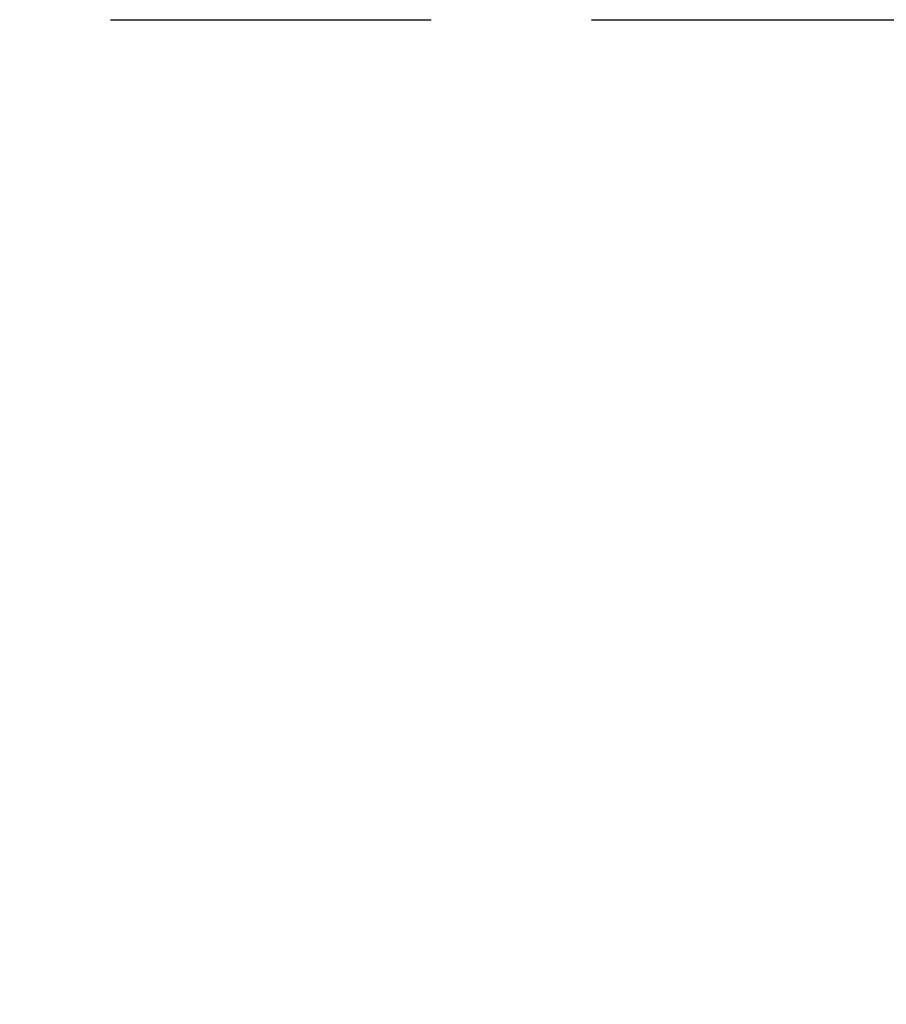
# Model space of a CAD drawing. Extents: x 3176 to 58266, y 1852 to 38199.
# Tile 187 of 256: x 35956 to 36385, y 34951 to 35438. Entities that reach past the tile are written whole.
import ezdxf

# ---------------------------------------------------------------- set-up
doc = ezdxf.new("R2010")
doc.units = 0
doc.header["$LTSCALE"] = 50
doc.linetypes.add('HIDDEN2', pattern=[4.7625, 3.175, -1.5875])
doc.layers.get('0').update_dxf_attribs({"linetype": 'CONTINUOUS'})
doc.layers.add('IWTEKST', color=2, linetype='CONTINUOUS')
doc.layers.add('Onderlegger 1e verdieping$0$A-AREA-IDEN', color=8, linetype='CONTINUOUS', lineweight=18)
doc.styles.add('Onderlegger 1e verdieping$0$Tahoma_1', font='TAHOMA.TTF', dxfattribs={"height": 238.040123})

# ---------------------------------------------------------------- blocks, each defined once
blk = doc.blocks.new('Onderlegger 1e verdieping')
at = {"layer": 'Onderlegger 1e verdieping$0$A-AREA-IDEN', "insert": (34726.34, 35404.5), "char_height": 238.0401, "width": 3036, "attachment_point": 2, "line_spacing_factor": 1.000232, "style": 'Onderlegger 1e verdieping$0$Tahoma_1'}
blk.add_mtext('Voorruimte heren\\P11 m²', dxfattribs=at)

msp = doc.modelspace()

# ---------------------------------------------------------------- linework, layer by layer
at = {"layer": 'IWTEKST', "linetype": 'HIDDEN2'}
msp.add_line((5044.6, 35438.2), (53488.6, 35438.2), dxfattribs=at)

# ---------------------------------------------------------------- block references
msp.add_blockref('Onderlegger 1e verdieping', (0, 0))

doc.saveas('drawing.dxf')
